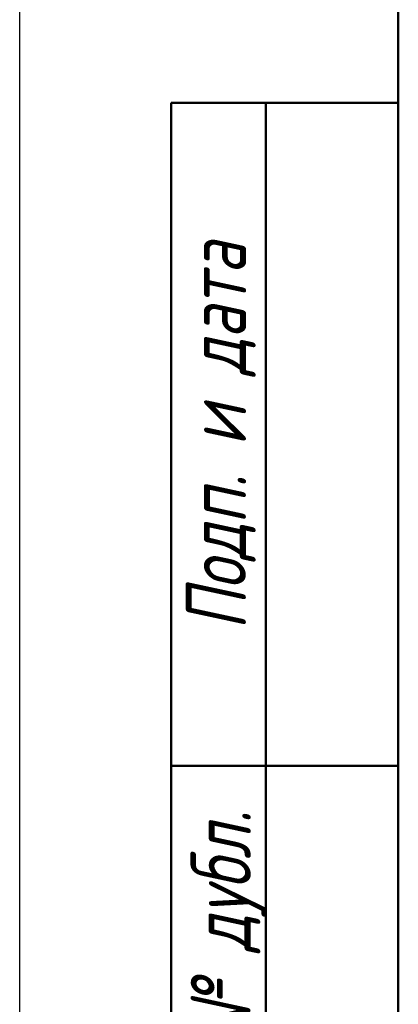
# Model space of a CAD drawing. Header units: millimetres. Extents: x 0 to 698, y -67 to 297.
# Tile 3 of 18: x 0 to 20, y 102 to 154. Entities that reach past the tile are written whole.
import ezdxf
from ezdxf.enums import TextEntityAlignment as Align

# ---------------------------------------------------------------- set-up
doc = ezdxf.new("R2010")
doc.units = ezdxf.units.MM
for name, color, linetype, lineweight in [('Кромка (ГОСТ)', 7, 'Continuous', 50), ('Обозначение (ГОСТ)', 7, 'Continuous', 25), ('Эскизная геометрия (ГОСТ)', 7, 'Continuous', 50)]:
    doc.layers.add(name, color=color, linetype=linetype, lineweight=lineweight)
doc.styles.get("Standard").update_dxf_attribs({"font": 'GOST Common Italic.ttf'})
doc.styles.add('Альтернативный текст (ГОСТ)', font='txt', dxfattribs={"width": 0.8})

# ---------------------------------------------------------------- blocks, each defined once
blk = doc.blocks.new('ГОСТ - Доп. графы 1')
at = {"layer": 'Эскизная геометрия (ГОСТ)'}
for p, q in [((-12, 0), (-12, 145)), ((-12, 145), (0, 145)), ((-7, 145), (-7, 0)), ((-12, 110), (-7, 110)), ((-7, 110), (0, 110))]:
    blk.add_line(p, q, dxfattribs=at)
at = {"layer": 'Обозначение (ГОСТ)', "char_height": 3.17, "attachment_point": 5, "rotation": 90, "style": 'Альтернативный текст (ГОСТ)'}
for s, insert, width in [('\\fGOST Common|b0|i1;\\H3.1700;Подп. и дата', (-9.373, 127.414), 34.76787), ('\\fGOST Common|b0|i1;\\H3.1700;Инв. № дубл.', (-8.947, 97.547), 24.84382)]:
    blk.add_mtext(s, dxfattribs=dict(at, insert=insert, width=width))
at = {"layer": 'Обозначение (ГОСТ)', "lineweight": 30, "width": 0.8, "flags": 17}
for tag, p in [('Подп._и_дата_2', (-3.532, 127.511)), ('Инв._номер_дубликата', (-3.406, 97.466)), ('Взамен_инв._номера', (-3.46, 72.529)), ('Подп._и_дата_1', (-3.422, 42.352)), ('ИНВЕНТАРНЫЙ_НОМЕР', (-3.329, 12.683))]:
    blk.add_attdef(tag, text='', height=3.17, rotation=90, dxfattribs=at).set_placement(p, align=Align.MIDDLE_CENTER)
blk = doc.blocks.new('Рамки ГОСТ_ граница 297x210')
at = {"layer": 'Кромка (ГОСТ)', "lineweight": 25}
blk.add_line((0, 0), (0, 297), dxfattribs=at)
at = {"layer": 'Кромка (ГОСТ)'}
blk.add_line((20, 292), (20, 5), dxfattribs=at)

msp = doc.modelspace()

# ---------------------------------------------------------------- block references
for name, p in [('Рамки ГОСТ_ граница 297x210', (0, 0)), ('ГОСТ - Доп. графы 1', (20, 5))]:
    msp.add_blockref(name, p)

doc.saveas('drawing.dxf')
